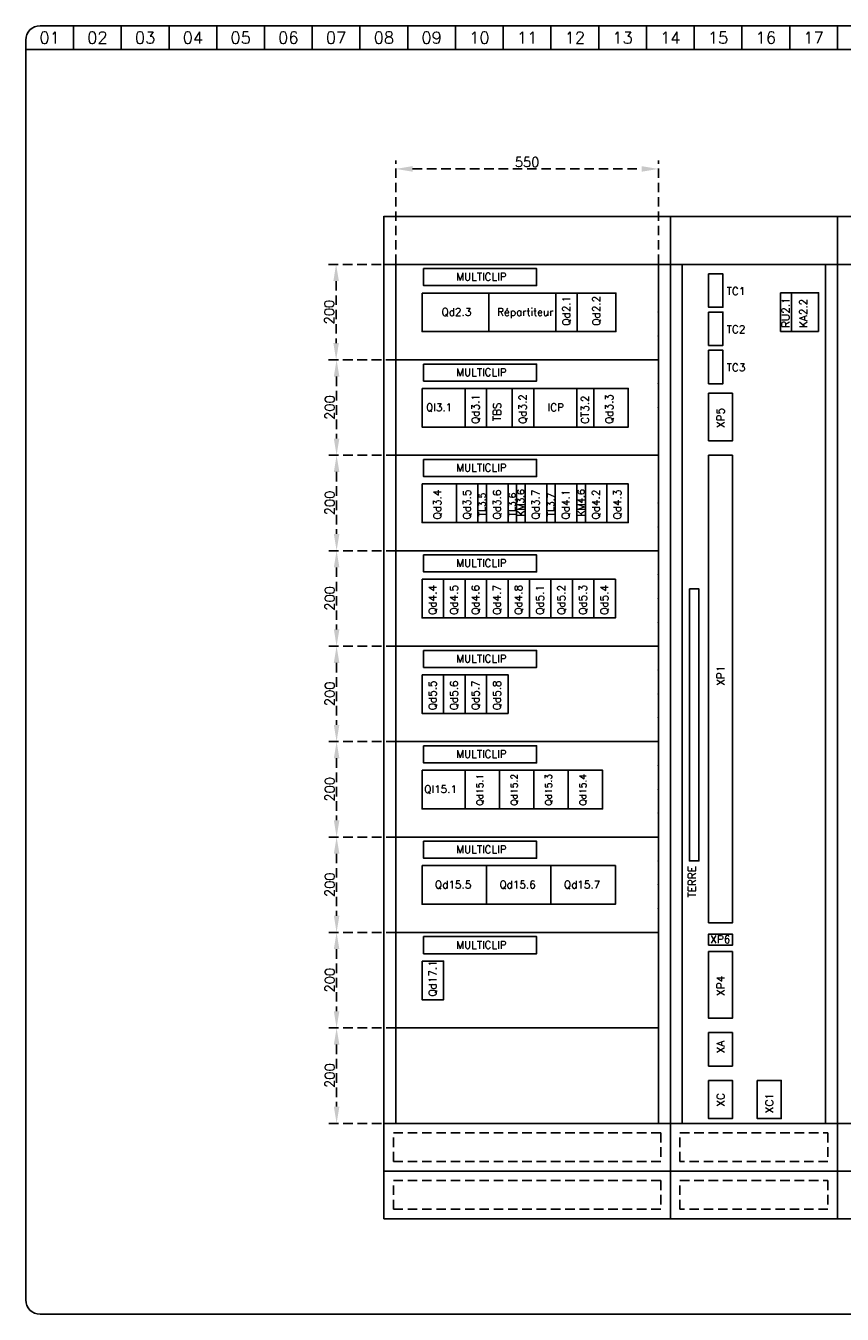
# Model space of a CAD drawing. Extents: x 0 to 398, y 0 to 270.
# Tile 1 of 2: x 0 to 171, y 0 to 270. Entities that reach past the tile are written whole.
import ezdxf
from ezdxf.enums import TextEntityAlignment as Align

# ---------------------------------------------------------------- set-up
doc = ezdxf.new("R2010")
doc.units = 0
doc.header["$LTSCALE"] = 20
doc.header["$MEASUREMENT"] = 0
doc.linetypes.add('DISCONTINU', pattern=[0.15, 0.1, -0.05])
for name, color, linetype in [('TEXTE', 3, 'Continuous'), ('TRAIFIN', 1, 'Continuous'), ('TRAIGROS', 2, 'Continuous')]:
    doc.layers.add(name, color=color, linetype=linetype)
doc.styles.get("Standard").update_dxf_attribs({"font": 'simplex.shx'})
doc.dimstyles.get("Standard").update_dxf_attribs({"dimtxt": 0.18, "dimasz": 0.18, "dimexe": 0.18, "dimexo": 0.0625, "dimgap": 0.09, "dimtad": 0, "dimtih": 1, "dimtoh": 1, "dimdec": 4, "dimzin": 0, "dimdsep": 46, "dimtxsty": 'Standard', "dimcen": 0.09, "dimadec": 0, "dimazin": 0, "dimtfac": 1, "dimtdec": 4, "dimtofl": 0, "dimtmove": 0, "dimatfit": 3, "dimfxl": 0, "dimtolj": 1, "dimtzin": 0, "dimarcsym": 0})

# ---------------------------------------------------------------- blocks, each defined once
blk = doc.blocks.new('FDP-DIV-CHU')
at = {"layer": 'TRAIFIN', "color": 7}
for p, q in [((7, 270), (7, 265)), ((17, 270), (17, 265)), ((27, 270), (27, 265)), ((37, 270), (37, 265)), ((47, 270), (47, 265)), ((57, 270), (57, 265)), ((67, 270), (67, 265)), ((77, 270), (77, 265)), ((87, 270), (87, 265)), ((97, 270), (97, 265)), ((107, 270), (107, 265)), ((117, 270), (117, 265)), ((127, 270), (127, 265)), ((137, 270), (137, 265)), ((147, 270), (147, 265)), ((157, 270), (157, 265)), ((167, 270), (167, 265))]:
    blk.add_line(p, q, dxfattribs=at)
at = {"layer": 'TRAIGROS', "color": 7}
for p, q in [((0, 270), (391.5, 270)), ((-3, 267), (-3, 265)), ((394.5, 265), (-3, 265)), ((394.5, 265), (-3, 265)), ((-3, 265), (-3, 3)), ((0, 0), (391.5, 0))]:
    blk.add_line(p, q, dxfattribs=at)
for centre, start, end in [((0, 267), 90, 180), ((0, 3), 180, 270)]:
    blk.add_arc(centre, 3, start, end, dxfattribs=at)
at = {"layer": 'TEXTE', "color": 7}
for s, p in [('01', (2, 267.5)), ('02', (12, 267.5)), ('03', (22, 267.5)), ('04', (32, 267.5)), ('05', (42, 267.5)), ('06', (52, 267.5)), ('07', (62, 267.5)), ('08', (72, 267.5)), ('09', (82, 267.5)), ('10', (92, 267.5)), ('11', (102, 267.5)), ('12', (112, 267.5)), ('13', (122, 267.5)), ('14', (132, 267.5)), ('15', (142, 267.5)), ('16', (152, 267.5)), ('17', (162, 267.5))]:
    blk.add_text(s, height=2.5, dxfattribs=at).set_placement(p, align=Align.MIDDLE)
at = {"layer": 'TEXTE'}
for tag, p in [('FOLIO_SUIVANT', (392.9, 259.04)), ('INDICE', (392.79, 245.35)), ('FOLIO', (392.79, 231.76))]:
    blk.add_attdef(tag, text='', height=2, rotation=90, dxfattribs=at).set_placement(p, align=Align.CENTER)
blk.add_attdef('INTITULE_DU_PLAN', text='', height=2, rotation=90, dxfattribs=at).set_placement((382, 220), align=Align.MIDDLE)
at = {"layer": 'TEXTE', "color": 4}
blk.add_attdef('NUMERO', text='', height=5, rotation=90, dxfattribs=at).set_placement((392.79, 206.79), align=Align.CENTER)
at = {"layer": 'TEXTE'}
for tag, p in [('DESSINATEUR', (383.53, 97.95)), ('DATE', (383.51, 72.76))]:
    blk.add_attdef(tag, p, '', height=2, rotation=90, dxfattribs=at)
blk = doc.blocks.new('*D12')
at = {"layer": 'DEFPOINTS', "color": 0, "linetype": 'DISCONTINU'}
for p in [(77.5, 220), (65, 200), (77.5, 200)]:
    blk.add_point(p, dxfattribs=at)
at = {"layer": 'TEXTE', "color": 7, "linetype": 'DISCONTINU', "lineweight": -2}
for p, q in [((77.4, 220), (63.2, 220)), ((65, 216.5), (65, 203.5)), ((77.4, 200), (63.2, 200))]:
    blk.add_line(p, q, dxfattribs=at)
at = {"layer": 'TEXTE', "color": 7, "linetype": 'DISCONTINU'}
for points in [[(64.42, 216.5), (65.58, 216.5), (65, 220)], [(64.42, 203.5), (65.58, 203.5), (65, 200)]]:
    blk.add_solid(points, dxfattribs=at)
at = {"layer": 'TEXTE', "linetype": 'DISCONTINU', "insert": (63.56, 210), "char_height": 2, "attachment_point": 5, "rotation": 90}
blk.add_mtext('\\A1;200', dxfattribs=at)
blk = doc.blocks.new('*D13')
at = {"layer": 'DEFPOINTS', "color": 0, "linetype": 'DISCONTINU'}
for p in [(77.6, 200), (65.1, 180), (77.6, 180)]:
    blk.add_point(p, dxfattribs=at)
at = {"layer": 'TEXTE', "color": 7, "linetype": 'DISCONTINU', "lineweight": -2}
for p, q in [((77.5, 200), (63.3, 200)), ((65.1, 196.5), (65.1, 183.5)), ((77.5, 180), (63.3, 180))]:
    blk.add_line(p, q, dxfattribs=at)
at = {"layer": 'TEXTE', "color": 7, "linetype": 'DISCONTINU'}
for points in [[(64.52, 196.5), (65.68, 196.5), (65.1, 200)], [(64.52, 183.5), (65.68, 183.5), (65.1, 180)]]:
    blk.add_solid(points, dxfattribs=at)
at = {"layer": 'TEXTE', "linetype": 'DISCONTINU', "insert": (63.66, 190), "char_height": 2, "attachment_point": 5, "rotation": 90}
blk.add_mtext('\\A1;200', dxfattribs=at)
blk = doc.blocks.new('*D14')
at = {"layer": 'DEFPOINTS', "color": 0, "linetype": 'DISCONTINU'}
for p in [(77.6, 180), (65.1, 160), (77.6, 160)]:
    blk.add_point(p, dxfattribs=at)
at = {"layer": 'TEXTE', "color": 7, "linetype": 'DISCONTINU', "lineweight": -2}
for p, q in [((77.5, 180), (63.3, 180)), ((65.1, 176.5), (65.1, 163.5)), ((77.5, 160), (63.3, 160))]:
    blk.add_line(p, q, dxfattribs=at)
at = {"layer": 'TEXTE', "color": 7, "linetype": 'DISCONTINU'}
for points in [[(64.52, 176.5), (65.68, 176.5), (65.1, 180)], [(64.52, 163.5), (65.68, 163.5), (65.1, 160)]]:
    blk.add_solid(points, dxfattribs=at)
at = {"layer": 'TEXTE', "linetype": 'DISCONTINU', "insert": (63.66, 170), "char_height": 2, "attachment_point": 5, "rotation": 90}
blk.add_mtext('\\A1;200', dxfattribs=at)
blk = doc.blocks.new('*D15')
at = {"layer": 'DEFPOINTS', "color": 0, "linetype": 'DISCONTINU'}
for p in [(77.6, 160), (65.1, 140), (77.6, 140)]:
    blk.add_point(p, dxfattribs=at)
at = {"layer": 'TEXTE', "color": 7, "linetype": 'DISCONTINU', "lineweight": -2}
for p, q in [((77.5, 160), (63.3, 160)), ((65.1, 156.5), (65.1, 143.5)), ((77.5, 140), (63.3, 140))]:
    blk.add_line(p, q, dxfattribs=at)
at = {"layer": 'TEXTE', "color": 7, "linetype": 'DISCONTINU'}
for points in [[(64.52, 156.5), (65.68, 156.5), (65.1, 160)], [(64.52, 143.5), (65.68, 143.5), (65.1, 140)]]:
    blk.add_solid(points, dxfattribs=at)
at = {"layer": 'TEXTE', "linetype": 'DISCONTINU', "insert": (63.66, 150), "char_height": 2, "attachment_point": 5, "rotation": 90}
blk.add_mtext('\\A1;200', dxfattribs=at)
blk = doc.blocks.new('*D16')
at = {"layer": 'DEFPOINTS', "color": 0, "linetype": 'DISCONTINU'}
for p in [(77.6, 140), (65.1, 120), (77.6, 120)]:
    blk.add_point(p, dxfattribs=at)
at = {"layer": 'TEXTE', "color": 7, "linetype": 'DISCONTINU', "lineweight": -2}
for p, q in [((77.5, 140), (63.3, 140)), ((65.1, 136.5), (65.1, 123.5)), ((77.5, 120), (63.3, 120))]:
    blk.add_line(p, q, dxfattribs=at)
at = {"layer": 'TEXTE', "color": 7, "linetype": 'DISCONTINU'}
for points in [[(64.52, 136.5), (65.68, 136.5), (65.1, 140)], [(64.52, 123.5), (65.68, 123.5), (65.1, 120)]]:
    blk.add_solid(points, dxfattribs=at)
at = {"layer": 'TEXTE', "linetype": 'DISCONTINU', "insert": (63.66, 130), "char_height": 2, "attachment_point": 5, "rotation": 90}
blk.add_mtext('\\A1;200', dxfattribs=at)
blk = doc.blocks.new('*D17')
at = {"layer": 'DEFPOINTS', "color": 0, "linetype": 'DISCONTINU'}
for p in [(77.6, 120), (65.1, 100), (77.6, 100)]:
    blk.add_point(p, dxfattribs=at)
at = {"layer": 'TEXTE', "color": 7, "linetype": 'DISCONTINU', "lineweight": -2}
for p, q in [((77.5, 120), (63.3, 120)), ((65.1, 116.5), (65.1, 103.5)), ((77.5, 100), (63.3, 100))]:
    blk.add_line(p, q, dxfattribs=at)
at = {"layer": 'TEXTE', "color": 7, "linetype": 'DISCONTINU'}
for points in [[(64.52, 116.5), (65.68, 116.5), (65.1, 120)], [(64.52, 103.5), (65.68, 103.5), (65.1, 100)]]:
    blk.add_solid(points, dxfattribs=at)
at = {"layer": 'TEXTE', "linetype": 'DISCONTINU', "insert": (63.66, 110), "char_height": 2, "attachment_point": 5, "rotation": 90}
blk.add_mtext('\\A1;200', dxfattribs=at)
blk = doc.blocks.new('*D18')
at = {"layer": 'DEFPOINTS', "color": 0, "linetype": 'DISCONTINU'}
for p in [(77.6, 100), (65.1, 80), (77.6, 80)]:
    blk.add_point(p, dxfattribs=at)
at = {"layer": 'TEXTE', "color": 7, "linetype": 'DISCONTINU', "lineweight": -2}
for p, q in [((77.5, 100), (63.3, 100)), ((65.1, 96.5), (65.1, 83.5)), ((77.5, 80), (63.3, 80))]:
    blk.add_line(p, q, dxfattribs=at)
at = {"layer": 'TEXTE', "color": 7, "linetype": 'DISCONTINU'}
for points in [[(64.52, 96.5), (65.68, 96.5), (65.1, 100)], [(64.52, 83.5), (65.68, 83.5), (65.1, 80)]]:
    blk.add_solid(points, dxfattribs=at)
at = {"layer": 'TEXTE', "linetype": 'DISCONTINU', "insert": (63.66, 90), "char_height": 2, "attachment_point": 5, "rotation": 90}
blk.add_mtext('\\A1;200', dxfattribs=at)
blk = doc.blocks.new('*D19')
at = {"layer": 'DEFPOINTS', "color": 0, "linetype": 'DISCONTINU'}
for p in [(77.6, 80), (65.1, 60), (77.6, 60)]:
    blk.add_point(p, dxfattribs=at)
at = {"layer": 'TEXTE', "color": 7, "linetype": 'DISCONTINU', "lineweight": -2}
for p, q in [((77.5, 80), (63.3, 80)), ((65.1, 76.5), (65.1, 63.5)), ((77.5, 60), (63.3, 60))]:
    blk.add_line(p, q, dxfattribs=at)
at = {"layer": 'TEXTE', "color": 7, "linetype": 'DISCONTINU'}
for points in [[(64.52, 76.5), (65.68, 76.5), (65.1, 80)], [(64.52, 63.5), (65.68, 63.5), (65.1, 60)]]:
    blk.add_solid(points, dxfattribs=at)
at = {"layer": 'TEXTE', "linetype": 'DISCONTINU', "insert": (63.66, 70), "char_height": 2, "attachment_point": 5, "rotation": 90}
blk.add_mtext('\\A1;200', dxfattribs=at)
blk = doc.blocks.new('*D20')
at = {"layer": 'DEFPOINTS', "color": 0, "linetype": 'DISCONTINU'}
for p in [(77.6, 60), (65.1, 40), (77.6, 40)]:
    blk.add_point(p, dxfattribs=at)
at = {"layer": 'TEXTE', "color": 7, "linetype": 'DISCONTINU', "lineweight": -2}
for p, q in [((77.5, 60), (63.3, 60)), ((65.1, 56.5), (65.1, 43.5)), ((77.5, 40), (63.3, 40))]:
    blk.add_line(p, q, dxfattribs=at)
at = {"layer": 'TEXTE', "color": 7, "linetype": 'DISCONTINU'}
for points in [[(64.52, 56.5), (65.68, 56.5), (65.1, 60)], [(64.52, 43.5), (65.68, 43.5), (65.1, 40)]]:
    blk.add_solid(points, dxfattribs=at)
at = {"layer": 'TEXTE', "linetype": 'DISCONTINU', "insert": (63.66, 50), "char_height": 2, "attachment_point": 5, "rotation": 90}
blk.add_mtext('\\A1;200', dxfattribs=at)
blk = doc.blocks.new('*D23')
at = {"layer": 'DEFPOINTS', "color": 0, "linetype": 'DISCONTINU'}
for p in [(132.5, 240), (77.5, 220), (132.5, 220)]:
    blk.add_point(p, dxfattribs=at)
at = {"layer": 'TEXTE', "color": 7, "linetype": 'DISCONTINU', "lineweight": -2}
for p, q in [((77.5, 220.1), (77.5, 241.8)), ((132.5, 220.1), (132.5, 241.8)), ((81, 240), (129, 240))]:
    blk.add_line(p, q, dxfattribs=at)
at = {"layer": 'TEXTE', "color": 7, "linetype": 'DISCONTINU'}
for points in [[(81, 240.58), (81, 239.42), (77.5, 240)], [(129, 240.58), (129, 239.42), (132.5, 240)]]:
    blk.add_solid(points, dxfattribs=at)
at = {"layer": 'TEXTE', "linetype": 'DISCONTINU', "insert": (105, 241.44), "char_height": 2, "attachment_point": 5}
blk.add_mtext('\\A1;550', dxfattribs=at)

msp = doc.modelspace()

# ---------------------------------------------------------------- linework, layer by layer
at = {"layer": 'TRAIFIN'}
for p, q in [((135, 230), (75, 230)), ((135, 30), (135, 230)), ((158.1, 214.05), (158.1, 205.95)), ((75, 30), (135, 30)), ((75, 30), (75, 20)), ((135, 30), (135, 20)), ((170, 30), (170, 20)), ((75, 20), (135, 20)), ((135, 20), (170, 20)), ((170, 20), (230, 20))]:
    msp.add_line(p, q, dxfattribs=at)
for points in [[(75, 230.1), (75, 30)], [(135, 230), (135, 220), (75, 220)], [(230, 230), (230, 220), (135, 220)], [(230, 30), (230, 230), (135, 230), (135, 30), (230, 30)], [(170, 230), (170, 30)], [(77.5, 220), (77.5, 40)], [(132.5, 220), (132.5, 40)], [(137.5, 220), (137.5, 40)], [(167.5, 220), (167.5, 40)], [(83, 214), (97, 214), (97, 205.9), (83, 205.9), (83, 214)], [(97, 214), (111, 214), (111, 205.9), (97, 205.9), (97, 214)], [(111, 214), (115.5, 214), (115.5, 205.9), (111, 205.9), (111, 214)], [(115.5, 214), (123.6, 214), (123.6, 205.9), (115.5, 205.9)], [(158.1, 214.05), (160.35, 214.05), (160.35, 205.95)], [(160.35, 214.05), (166.05, 214.05), (166.05, 205.95)], [(77.5, 210), (77.5, 185)], [(158.1, 205.95), (166.05, 205.95)], [(132.5, 200), (77.5, 200)], [(83, 194), (92, 194), (92, 185.9), (83, 185.9), (83, 194)], [(92, 194), (96.5, 194), (96.5, 185.9), (92, 185.9), (92, 194)], [(96.5, 194), (101.9, 194), (101.9, 185.9), (96.5, 185.9), (96.5, 194)], [(101.9, 194), (106.4, 194), (106.4, 185.9), (101.9, 185.9), (101.9, 194)], [(106.4, 194), (115.4, 194), (115.4, 185.9), (106.4, 185.9), (106.4, 194)], [(115.4, 194), (119, 194), (119, 185.9), (115.4, 185.9), (115.4, 194)], [(119, 194), (126.2, 194), (126.2, 185.9), (119, 185.9), (119, 194)], [(132.5, 180), (77.5, 180)], [(83, 174), (90.2, 174), (90.2, 165.9), (83, 165.9), (83, 174)], [(90.2, 174), (94.7, 174), (94.7, 165.9), (90.2, 165.9), (90.2, 174)], [(96.5, 174), (101, 174), (101, 165.9), (96.5, 165.9), (96.5, 174)], [(104.6, 174), (109.1, 174), (109.1, 165.9), (104.6, 165.9), (104.6, 174)], [(110.9, 174), (115.4, 174), (115.4, 165.9), (110.9, 165.9), (110.9, 174)], [(117.2, 174), (121.7, 174), (121.7, 165.9), (117.2, 165.9), (117.2, 174)], [(121.7, 174), (126.2, 174), (126.2, 165.9), (121.7, 165.9), (121.7, 174)], [(132.5, 160), (77.5, 160)], [(83, 154), (87.5, 154), (87.5, 145.9), (83, 145.9), (83, 154)], [(87.5, 154), (92, 154), (92, 145.9), (87.5, 145.9), (87.5, 154)], [(92, 154), (96.5, 154), (96.5, 145.9), (92, 145.9), (92, 154)], [(96.5, 154), (101, 154), (101, 145.9), (96.5, 145.9), (96.5, 154)], [(101, 154), (105.5, 154), (105.5, 145.9), (101, 145.9), (101, 154)], [(105.5, 154), (110, 154), (110, 145.9), (105.5, 145.9), (105.5, 154)], [(110, 154), (114.5, 154), (114.5, 145.9), (110, 145.9), (110, 154)], [(114.5, 154), (119, 154), (119, 145.9), (114.5, 145.9), (114.5, 154)], [(119, 154), (123.5, 154), (123.5, 145.9), (119, 145.9), (119, 154)], [(77.5, 150), (77.5, 130)], [(132.5, 140), (77.5, 140)], [(83, 134), (87.5, 134), (87.5, 125.9), (83, 125.9), (83, 134)], [(87.5, 134), (92, 134), (92, 125.9), (87.5, 125.9), (87.5, 134)], [(92, 134), (96.5, 134), (96.5, 125.9), (92, 125.9), (92, 134)], [(96.5, 134), (101, 134), (101, 125.9), (96.5, 125.9), (96.5, 134)], [(77.5, 130), (77.5, 115)], [(132.5, 125), (132.5, 105)], [(132.5, 120), (77.5, 120)], [(83, 114), (92, 114), (92, 105.9), (83, 105.9), (83, 114)], [(92, 114), (99.2, 114), (99.2, 105.9), (92, 105.9), (92, 114)], [(99.2, 114), (106.4, 114), (106.4, 105.9), (99.2, 105.9), (99.2, 114)], [(106.4, 114), (113.6, 114), (113.6, 105.9), (106.4, 105.9), (106.4, 114)], [(113.6, 114), (120.8, 114), (120.8, 105.9), (113.6, 105.9), (113.6, 114)], [(132.5, 100), (77.5, 100)], [(83, 94), (96.5, 94), (96.5, 85.9), (83, 85.9), (83, 94)], [(96.5, 94), (110, 94), (110, 85.9), (96.5, 85.9), (96.5, 94)], [(110, 94), (123.5, 94), (123.5, 85.9), (110, 85.9), (110, 94)], [(132.5, 80), (77.5, 80)], [(77.5, 75), (77.5, 60)], [(83, 74), (87.5, 74), (87.5, 65.9), (83, 65.9), (83, 74)], [(132.5, 60), (77.5, 60)], [(135, 30), (135, 40), (75, 40)], [(230, 30), (230, 40), (135, 40)]]:
    msp.add_lwpolyline(points, dxfattribs=at)
for points in [[(83.33, 219.12), (107, 219.12), (107, 215.54), (83.33, 215.54), (83.33, 219.12)], [(143, 218), (146, 218), (146, 211), (143, 211)], [(143, 210), (146, 210), (146, 203), (143, 203)], [(143, 202), (146, 202), (146, 195), (143, 195)], [(83.33, 199.12), (107, 199.12), (107, 195.54), (83.33, 195.54), (83.33, 199.12)], [(143, 183), (148, 183), (148, 193), (143, 193)], [(83.33, 179.12), (107, 179.12), (107, 175.54), (83.33, 175.54), (83.33, 179.12)], [(143, 82), (148, 82), (148, 180), (143, 180)], [(94.7, 174), (96.5, 174), (96.5, 165.9), (94.7, 165.9)], [(101, 174), (102.8, 174), (102.8, 165.9), (101, 165.9)], [(102.8, 174), (104.6, 174), (104.6, 165.9), (102.8, 165.9)], [(109.1, 174), (110.9, 174), (110.9, 165.9), (109.1, 165.9)], [(115.4, 174), (117.2, 174), (117.2, 165.9), (115.4, 165.9)], [(83.33, 159.12), (107, 159.12), (107, 155.54), (83.33, 155.54), (83.33, 159.12)], [(139, 152), (141, 152), (141, 95), (139, 95)], [(83.33, 139.12), (107, 139.12), (107, 135.54), (83.33, 135.54), (83.33, 139.12)], [(83.33, 119.12), (107, 119.12), (107, 115.54), (83.33, 115.54), (83.33, 119.12)], [(83.33, 99.12), (107, 99.12), (107, 95.54), (83.33, 95.54), (83.33, 99.12)], [(83.33, 79.12), (107, 79.12), (107, 75.54), (83.33, 75.54), (83.33, 79.12)], [(143, 77.33), (148, 77.33), (148, 79.66), (143, 79.66)], [(143, 76.01), (148, 76.01), (148, 62.01), (143, 62.01)], [(143, 59.01), (148, 59.01), (148, 52.01), (143, 52.01)], [(143, 49.01), (148, 49.01), (148, 41.01), (143, 41.01)], [(153.22, 49.01), (158.22, 49.01), (158.22, 41.01), (153.22, 41.01)]]:
    msp.add_lwpolyline(points, close=True, dxfattribs=at)
at = {"layer": 'TRAIFIN', "linetype": 'DISCONTINU'}
for points in [[(77, 38), (133, 38), (133, 32), (77, 32)], [(137, 38), (168, 38), (168, 32), (137, 32)], [(77, 28), (133, 28), (133, 22), (77, 22)], [(137, 28), (168, 28), (168, 22), (137, 22)]]:
    msp.add_lwpolyline(points, close=True, dxfattribs=at)
at = {"layer": 'TRAIFIN'}
for p in [(132.5, 210), (132.5, 205), (132.5, 200), (132.5, 195), (132.5, 190), (132.5, 180), (132.5, 170), (132.5, 165), (132.5, 160), (132.5, 155), (132.5, 150), (132.5, 145), (132.5, 140), (132.5, 135), (132.5, 130), (132.5, 125), (132.5, 120), (132.5, 115), (132.5, 110), (132.5, 105), (132.5, 100), (132.5, 95), (132.5, 90), (132.5, 85)]:
    msp.add_point(p, dxfattribs=at)

# ---------------------------------------------------------------- block references
at = {"layer": 'TEXTE'}
msp.add_blockref('FDP-DIV-CHU', (3, 0), dxfattribs=at)

# ---------------------------------------------------------------- texts
at = {"layer": 'TRAIFIN', "color": 3, "char_height": 1.6, "width": 11.9865, "attachment_point": 3}
for s, insert in [('MULTICLIP', (100.71, 218.2)), ('TC1', (150.71, 215.2)), ('Qd2.3', (93.32, 210.83)), ('Répartiteur', (110.51, 210.83)), ('TC2', (150.71, 207.2)), ('MULTICLIP', (100.71, 198.2)), ('TC3', (150.71, 199.2)), ('QI3.1', (89.32, 190.83)), ('ICP', (112.72, 190.83)), ('MULTICLIP', (100.71, 178.2)), ('MULTICLIP', (100.71, 158.2)), ('MULTICLIP', (100.71, 138.2)), ('MULTICLIP', (100.71, 118.2)), ('QI15.1', (90.32, 110.83)), ('MULTICLIP', (100.71, 98.2)), ('Qd15.5', (93.32, 90.83)), ('Qd15.6', (106.82, 90.83)), ('Qd15.7', (120.32, 90.83)), ('XP6', (147.56, 79.37)), ('MULTICLIP', (100.71, 78.2))]:
    msp.add_mtext(s, dxfattribs=dict(at, insert=insert))
at = {"layer": 'TRAIFIN', "color": 3, "width": 11.9865, "rotation": 90}
for s, insert, char_height, attachment_point in [('Qd2.1', (112.4, 207.16), 1.6, 1), ('Qd2.2', (118.7, 207.16), 1.6, 1), ('RU2.1', (158.37, 206.69), 1.6, 1), ('KA2.2', (162.07, 206.69), 1.6, 1), ('Qd3.1', (93.4, 186.57), 1.6, 1), ('Qd3.2', (103.3, 186.57), 1.6, 1), ('CT3.2', (116.33, 186.57), 1.6, 1), ('Qd3.3', (121.4, 186.57), 1.6, 1), ('TBS', (97.9, 187.16), 1.6, 1), ('XP5', (144.72, 189.93), 1.6, 3), ('Qd3.4', (85.4, 166.57), 1.6, 1), ('Qd3.5', (91.6, 166.57), 1.6, 1), ('TL3.5', (94.9, 167.19), 1.4, 1), ('Qd3.6', (97.9, 166.57), 1.6, 1), ('TL3.6', (101.2, 167.19), 1.4, 1), ('KM3.6', (103, 167.19), 1.4, 1), ('Qd3.7', (106, 166.57), 1.6, 1), ('TL3.7', (109.3, 167.19), 1.4, 1), ('Qd4.1', (112.3, 166.57), 1.6, 1), ('KM4.6', (115.6, 167.19), 1.4, 1), ('Qd4.2', (118.6, 166.57), 1.6, 1), ('Qd4.3', (123.1, 166.57), 1.6, 1), ('Qd4.4', (84.4, 146.57), 1.6, 1), ('Qd4.5', (88.9, 146.57), 1.6, 1), ('Qd4.6', (93.4, 146.57), 1.6, 1), ('Qd4.7', (97.9, 146.57), 1.6, 1), ('Qd4.8', (102.4, 146.57), 1.6, 1), ('Qd5.1', (106.9, 146.57), 1.6, 1), ('Qd5.2', (111.4, 146.57), 1.6, 1), ('Qd5.3', (115.9, 146.57), 1.6, 1), ('Qd5.4', (120.4, 146.57), 1.6, 1), ('XP1', (144.72, 135.93), 1.6, 3), ('Qd5.5', (84.4, 126.57), 1.6, 1), ('Qd5.6', (88.9, 126.57), 1.6, 1), ('Qd5.7', (93.4, 126.57), 1.6, 1), ('Qd5.8', (97.9, 126.57), 1.6, 1), ('Qd15.1', (94.4, 106.57), 1.4, 1), ('Qd15.2', (101.6, 106.57), 1.4, 1), ('Qd15.3', (108.8, 106.57), 1.4, 1), ('Qd15.4', (116, 106.57), 1.4, 1), ('TERRE', (138.72, 93.93), 1.6, 3), ('Qd17.1', (84.4, 66.57), 1.6, 1), ('XP4', (144.72, 70.94), 1.6, 3), ('XA', (144.73, 57.35), 1.6, 3), ('XC', (144.73, 46.34), 1.6, 3), ('XC1', (154.95, 46.34), 1.6, 3)]:
    msp.add_mtext(s, dxfattribs=dict(at, insert=insert, char_height=char_height, attachment_point=attachment_point))

# ---------------------------------------------------------------- dimensions: what is measured, and where the dimension line sits
at = {"layer": 'TEXTE', "linetype": 'DISCONTINU'}
dim = msp.add_linear_dim(base=(132.5, 240), p1=(77.5, 220), p2=(132.5, 220), dimstyle='Standard', override={"dimtxt": 2, "dimasz": 3.5, "dimexe": 1.8, "dimexo": 0.1, "dimgap": 0.44, "dimtad": 1, "dimtih": 0, "dimdec": 0, "dimlfac": 10, "dimcen": 1.5, "dimclrd": 7, "dimclre": 7, "dimclrt": 256, "dimtdec": 0, "dimtmove": 2, "dimtvp": 1}, dxfattribs=at)
dim.commit()
dim.dimension.update_dxf_attribs({"geometry": '*D23', "text_midpoint": (105, 241.44)})
for base, p1, p2, picture, middle in [((65, 200), (77.5, 220), (77.5, 200), '*D12', (63.56, 210)), ((65.1, 180), (77.6, 200), (77.6, 180), '*D13', (63.66, 190)), ((65.1, 160), (77.6, 180), (77.6, 160), '*D14', (63.66, 170)), ((65.1, 140), (77.6, 160), (77.6, 140), '*D15', (63.66, 150)), ((65.1, 120), (77.6, 140), (77.6, 120), '*D16', (63.66, 130)), ((65.1, 100), (77.6, 120), (77.6, 100), '*D17', (63.66, 110)), ((65.1, 80), (77.6, 100), (77.6, 80), '*D18', (63.66, 90)), ((65.1, 60), (77.6, 80), (77.6, 60), '*D19', (63.66, 70)), ((65.1, 40), (77.6, 60), (77.6, 40), '*D20', (63.66, 50))]:
    dim = msp.add_linear_dim(base=base, p1=p1, p2=p2, angle=90, dimstyle='Standard', override={"dimtxt": 2, "dimasz": 3.5, "dimexe": 1.8, "dimexo": 0.1, "dimgap": 0.44, "dimtad": 1, "dimtih": 0, "dimdec": 0, "dimlfac": 10, "dimcen": 1.5, "dimclrd": 7, "dimclre": 7, "dimclrt": 256, "dimtdec": 0, "dimtmove": 2, "dimtvp": 1}, dxfattribs=at)
    dim.commit()
    dim.dimension.update_dxf_attribs({"geometry": picture, "text_midpoint": middle})

doc.saveas('drawing.dxf')
